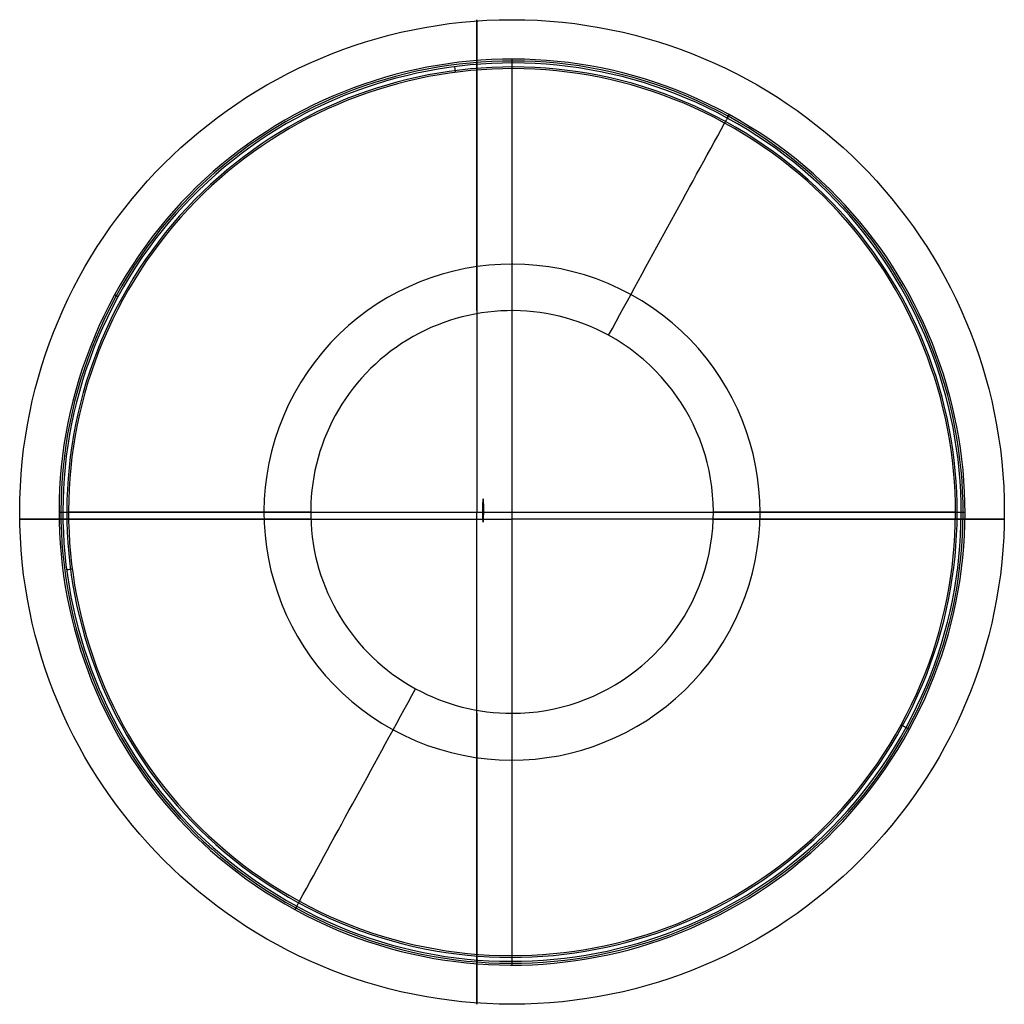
# Model space of a CAD drawing. Extents: x -58 to 67, y -62 to 63.
import ezdxf

# ---------------------------------------------------------------- set-up
doc = ezdxf.new("R2010")
doc.units = 0
doc.layers.add('THE_PHILOSOPHICAL_EGG_COLL', color=7, linetype='CONTINUOUS')

msp = doc.modelspace()

# ---------------------------------------------------------------- linework, layer by layer
at = {"layer": 'THE_PHILOSOPHICAL_EGG_COLL'}
for p, q in [((4.48, -56.6, -41.94), (4.48, 58.4, -41.94)), ((32.05, 51.37, -41.94), (31.81, 50.94, -7.73)), ((31.81, 50.94, -7.73), (32.05, 51.37, -41.94)), ((-45.55, 28.24, -7.73), (-45.98, 28.47, -41.94)), ((-53.02, 0.9, -41.94), (61.98, 0.9, -41.94)), ((54.51, -26.43, -7.73), (54.94, -26.66, -41.94)), ((-22.85, -49.13, -7.73), (-23.09, -49.56, -41.94))]:
    msp.add_line(p, q, dxfattribs=at)
at = {"layer": 'THE_PHILOSOPHICAL_EGG_COLL', "extrusion": (1, -1.38362e-13, 3.47893e-13)}
msp.add_lwpolyline([(26.49, -18.03), (27.52, -17.44), (28.54, -16.83), (29.56, -16.2), (30.57, -15.54), (31.57, -14.85), (32.57, -14.14), (33.55, -13.41), (34.53, -12.65), (35.5, -11.87), (36.46, -11.06), (37.41, -10.23), (38.34, -9.38), (39.27, -8.51), (40.18, -7.61), (41.08, -6.69), (41.97, -5.75), (42.84, -4.79), (43.7, -3.81), (44.54, -2.81), (45.37, -1.79), (46.19, -0.75), (46.98, 0.31), (47.76, 1.38), (48.53, 2.48), (49.27, 3.59), (50, 4.71), (51.41, 7.01), (52.74, 9.37), (54, 11.77), (55.18, 14.22), (56.28, 16.71), (57.3, 19.24), (58.24, 21.79), (59.09, 24.36), (59.87, 26.96), (60.57, 29.56), (61.19, 32.17), (61.73, 34.78), (62.19, 37.39), (62.57, 39.98), (62.88, 42.57), (63.12, 45.14), (63.29, 47.68), (63.39, 50.2), (63.42, 52.69), (63.4, 54.41), (63.36, 56.14), (63.28, 57.89), (63.16, 59.65), (63.02, 61.42), (62.84, 63.2), (62.62, 64.99), (62.37, 66.79), (62.09, 68.59), (61.76, 70.4), (61.4, 72.2), (61, 74.01), (60.57, 75.82), (60.09, 77.62), (59.58, 79.42), (59.03, 81.21), (58.44, 83), (57.81, 84.77), (57.14, 86.53), (56.44, 88.28), (55.69, 90.01), (54.91, 91.73), (54.09, 93.42), (53.23, 95.1), (52.34, 96.74), (51.41, 98.37), (50.44, 99.97), (49.44, 101.53), (48.41, 103.07), (47.34, 104.58), (46.24, 106.05), (45.11, 107.49), (43.95, 108.89), (42.77, 110.25), (41.55, 111.57), (40.31, 112.85), (39.05, 114.09), (37.76, 115.29), (36.45, 116.45), (35.12, 117.55), (33.77, 118.62), (32.4, 119.63), (31.02, 120.61), (29.62, 121.53), (28.21, 122.4), (26.79, 123.23), (25.36, 124.01), (23.92, 124.75), (22.48, 125.43), (21.03, 126.07), (19.57, 126.65), (18.11, 127.2), (16.66, 127.69), (15.2, 128.14), (13.74, 128.54), (12.29, 128.89), (10.84, 129.2), (9.4, 129.47), (7.96, 129.69), (6.53, 129.87), (5.11, 130.01), (3.7, 130.11), (2.3, 130.17), (0.92, 130.19)], dxfattribs=at)
at = {"layer": 'THE_PHILOSOPHICAL_EGG_COLL', "extrusion": (0.999786, -0.003359, 0.020388)}
msp.add_lwpolyline([(2.41, -38.99, -1.002252), (-0.19, -40.4, -0.997942)], format="xyb", close=True, dxfattribs=at)
at = {"layer": 'THE_PHILOSOPHICAL_EGG_COLL', "extrusion": (1.38379e-13, 1, 1.21933e-13)}
msp.add_lwpolyline([(21.08, -18.03), (22.11, -17.45), (23.14, -16.84), (24.15, -16.2), (25.16, -15.54), (26.17, -14.86), (27.16, -14.15), (28.15, -13.41), (29.13, -12.66), (30.1, -11.87), (31.06, -11.07), (32, -10.24), (32.94, -9.39), (33.87, -8.51), (34.78, -7.62), (35.68, -6.7), (36.57, -5.76), (37.44, -4.8), (38.3, -3.82), (39.14, -2.82), (39.97, -1.79), (40.79, -0.75), (41.58, 0.3), (42.36, 1.38), (43.13, 2.47), (43.88, 3.58), (44.61, 4.71), (46.01, 7.01), (47.34, 9.36), (48.6, 11.77), (49.78, 14.22), (50.88, 16.71), (51.9, 19.23), (52.84, 21.78), (53.7, 24.36), (54.48, 26.95), (55.17, 29.56), (55.79, 32.17), (56.33, 34.78), (56.79, 37.39), (57.18, 39.98), (57.49, 42.57), (57.72, 45.13), (57.89, 47.68), (57.99, 50.2), (58.02, 52.69), (58.01, 54.41), (57.96, 56.14), (57.88, 57.89), (57.77, 59.65), (57.62, 61.42), (57.44, 63.2), (57.23, 64.99), (56.98, 66.79), (56.69, 68.59), (56.37, 70.4), (56.01, 72.2), (55.61, 74.01), (55.17, 75.82), (54.7, 77.62), (54.18, 79.42), (53.63, 81.21), (53.04, 83), (52.41, 84.77), (51.75, 86.53), (51.04, 88.28), (50.29, 90.01), (49.51, 91.73), (48.69, 93.42), (47.83, 95.1), (46.94, 96.74), (46.01, 98.37), (45.04, 99.97), (44.04, 101.53), (43.01, 103.07), (41.94, 104.58), (40.84, 106.05), (39.72, 107.49), (38.56, 108.89), (37.37, 110.25), (36.16, 111.57), (34.91, 112.85), (33.65, 114.09), (32.36, 115.29), (31.05, 116.45), (29.72, 117.55), (28.37, 118.62), (27.01, 119.63), (25.62, 120.61), (24.23, 121.53), (22.82, 122.4), (21.4, 123.23), (19.97, 124.01), (18.53, 124.75), (17.08, 125.43), (15.63, 126.07), (14.18, 126.65), (12.72, 127.2), (11.26, 127.69), (9.8, 128.14), (8.35, 128.54), (6.89, 128.89), (5.45, 129.2), (4, 129.47), (2.57, 129.69), (1.14, 129.87), (-0.28, 130.01), (-1.69, 130.11), (-3.09, 130.17), (-4.48, 130.19)], dxfattribs=at)
at = {"layer": 'THE_PHILOSOPHICAL_EGG_COLL', "extrusion": (1, -1.42268e-13, 2.31721e-13)}
msp.add_lwpolyline([(-24.64, -18.04), (-25.67, -17.45), (-26.69, -16.84), (-27.71, -16.21), (-28.72, -15.55), (-29.72, -14.86), (-30.72, -14.15), (-31.7, -13.42), (-32.68, -12.66), (-33.65, -11.88), (-34.61, -11.07), (-35.56, -10.25), (-36.5, -9.39), (-37.42, -8.52), (-38.33, -7.62), (-39.23, -6.7), (-40.12, -5.76), (-41, -4.8), (-41.85, -3.82), (-42.7, -2.82), (-43.53, -1.8), (-44.34, -0.76), (-45.14, 0.3), (-45.92, 1.37), (-46.69, 2.47), (-47.43, 3.58), (-48.16, 4.7), (-49.57, 7), (-50.9, 9.36), (-52.16, 11.76), (-53.34, 14.21), (-54.44, 16.7), (-55.46, 19.23), (-56.4, 21.78), (-57.26, 24.36), (-58.04, 26.95), (-58.73, 29.55), (-59.35, 32.16), (-59.89, 34.78), (-60.35, 37.38), (-60.74, 39.98), (-61.05, 42.57), (-61.28, 45.13), (-61.45, 47.68), (-61.55, 50.2), (-61.58, 52.69), (-61.57, 54.41), (-61.52, 56.14), (-61.44, 57.89), (-61.33, 59.65), (-61.18, 61.42), (-61, 63.2), (-60.79, 64.99), (-60.54, 66.79), (-60.25, 68.59), (-59.93, 70.4), (-59.57, 72.2), (-59.17, 74.01), (-58.73, 75.82), (-58.26, 77.62), (-57.75, 79.42), (-57.19, 81.21), (-56.6, 83), (-55.97, 84.77), (-55.31, 86.53), (-54.6, 88.28), (-53.86, 90.01), (-53.07, 91.73), (-52.25, 93.42), (-51.39, 95.1), (-50.5, 96.74), (-49.57, 98.37), (-48.6, 99.97), (-47.6, 101.53), (-46.57, 103.07), (-45.5, 104.58), (-44.41, 106.05), (-43.28, 107.49), (-42.12, 108.89), (-40.93, 110.25), (-39.72, 111.57), (-38.48, 112.85), (-37.21, 114.09), (-35.92, 115.29), (-34.61, 116.45), (-33.28, 117.55), (-31.93, 118.62), (-30.57, 119.63), (-29.19, 120.61), (-27.79, 121.53), (-26.38, 122.4), (-24.96, 123.23), (-23.53, 124.01), (-22.09, 124.75), (-20.64, 125.43), (-19.19, 126.07), (-17.74, 126.65), (-16.28, 127.2), (-14.82, 127.69), (-13.36, 128.14), (-11.91, 128.54), (-10.46, 128.89), (-9.01, 129.2), (-7.56, 129.47), (-6.13, 129.69), (-4.7, 129.87), (-3.28, 130.01), (-1.87, 130.11), (-0.47, 130.17), (0.92, 130.19)], dxfattribs=at)
at = {"layer": 'THE_PHILOSOPHICAL_EGG_COLL', "extrusion": (1.38394e-13, 1, 2.87016e-14)}
msp.add_lwpolyline([(-30.04, -18.03), (-31.07, -17.45), (-32.09, -16.84), (-33.11, -16.2), (-34.12, -15.54), (-35.12, -14.86), (-36.12, -14.15), (-37.11, -13.41), (-38.09, -12.66), (-39.05, -11.87), (-40.01, -11.07), (-40.96, -10.24), (-41.9, -9.39), (-42.82, -8.51), (-43.74, -7.62), (-44.64, -6.7), (-45.52, -5.76), (-46.4, -4.8), (-47.26, -3.82), (-48.1, -2.82), (-48.93, -1.8), (-49.74, -0.76), (-50.54, 0.3), (-51.32, 1.38), (-52.09, 2.47), (-52.83, 3.58), (-53.56, 4.71), (-54.97, 7.01), (-56.3, 9.36), (-57.56, 11.77), (-58.74, 14.22), (-59.84, 16.71), (-60.86, 19.23), (-61.8, 21.78), (-62.65, 24.36), (-63.43, 26.95), (-64.13, 29.56), (-64.75, 32.17), (-65.29, 34.78), (-65.75, 37.38), (-66.13, 39.98), (-66.44, 42.57), (-66.68, 45.13), (-66.85, 47.68), (-66.95, 50.2), (-66.98, 52.69), (-66.96, 54.41), (-66.92, 56.14), (-66.84, 57.89), (-66.73, 59.65), (-66.58, 61.42), (-66.4, 63.2), (-66.19, 64.99), (-65.94, 66.79), (-65.65, 68.59), (-65.33, 70.4), (-64.96, 72.2), (-64.57, 74.01), (-64.13, 75.82), (-63.66, 77.62), (-63.14, 79.42), (-62.59, 81.21), (-62, 83), (-61.37, 84.77), (-60.7, 86.53), (-60, 88.28), (-59.25, 90.01), (-58.47, 91.73), (-57.65, 93.42), (-56.79, 95.1), (-55.9, 96.74), (-54.97, 98.37), (-54, 99.97), (-53, 101.53), (-51.97, 103.07), (-50.9, 104.58), (-49.8, 106.05), (-48.67, 107.49), (-47.51, 108.89), (-46.33, 110.25), (-45.11, 111.57), (-43.87, 112.85), (-42.61, 114.09), (-41.32, 115.29), (-40.01, 116.45), (-38.68, 117.55), (-37.33, 118.62), (-35.96, 119.63), (-34.58, 120.61), (-33.18, 121.53), (-31.78, 122.4), (-30.35, 123.23), (-28.92, 124.01), (-27.48, 124.75), (-26.04, 125.43), (-24.59, 126.07), (-23.13, 126.65), (-21.68, 127.2), (-20.22, 127.69), (-18.76, 128.14), (-17.3, 128.54), (-15.85, 128.89), (-14.4, 129.2), (-12.96, 129.47), (-11.52, 129.69), (-10.09, 129.87), (-8.67, 130.01), (-7.27, 130.11), (-5.87, 130.17), (-4.48, 130.19)], dxfattribs=at)
at = {"layer": 'THE_PHILOSOPHICAL_EGG_COLL'}
msp.add_circle((4.48, 0.92, 52.69), 62.5, dxfattribs=at)
for centre, radius, start, end in [((4.48, 0.9, -41.94), 57.5, 61.3521, 241.3521), ((4.48, 0.9, -24.83), 57.26, 61.3521, 241.3521), ((4.48, 0.9, -7.73), 57.01, 61.3521, 241.3521), ((4.48, 0.9, -7.23), 56.51, 61.3521, 241.3521), ((4.48, 0.9, -7.29), 56.29, 61.3521, 241.3521), ((4.48, 0.9, -41.94), 57.5, 241.3521, 61.3521), ((4.48, 0.9, -24.83), 57.26, 241.3521, 61.3521), ((4.48, 0.9, -7.73), 57.01, 241.3521, 61.3521), ((4.48, 0.9, -7.23), 56.51, 241.3521, 61.3521), ((4.48, 0.9, -7.29), 56.29, 241.3521, 61.3521), ((4.48, 0.9, -16.65), 31.48, 61.3521, 241.3521), ((4.48, 0.9, -16.65), 31.48, 241.3521, 61.3521)]:
    msp.add_arc(centre, radius, start, end, dxfattribs=at)
at = {"layer": 'THE_PHILOSOPHICAL_EGG_COLL', "extrusion": (0.991778, 0.127967, -1.79242e-13)}
msp.add_arc((56.84, -7.73, 4.56), 0.5, 0.8171, 116.7628, dxfattribs=at)
at = {"layer": 'THE_PHILOSOPHICAL_EGG_COLL', "extrusion": (1, -4.37364e-14, -6.93985e-13)}
msp.add_arc((0.9, 104.33, 4.48), 125, 281.81, 296.7627, dxfattribs=at)
at = {"layer": 'THE_PHILOSOPHICAL_EGG_COLL', "extrusion": (0.877583, -0.479426, 1.00114e-12)}
msp.add_arc((2.94, 104.33, 3.5), 125, 281.8086, 296.7627, dxfattribs=at)
at = {"layer": 'THE_PHILOSOPHICAL_EGG_COLL', "extrusion": (0.877583, -0.479426, -1.43973e-12)}
msp.add_arc((59.45, -7.73, 3.5), 0.5, 0.8171, 116.7628, dxfattribs=at)
at = {"layer": 'THE_PHILOSOPHICAL_EGG_COLL', "extrusion": (0.877583, -0.479426, 8.73604e-14)}
msp.add_arc((59.45, -7.73, 3.5), 0.5, 0.8171, 116.7628, dxfattribs=at)
at = {"layer": 'THE_PHILOSOPHICAL_EGG_COLL', "extrusion": (8.83832e-06, -0.000169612, 1)}
msp.add_arc((4.48, 0.92, -18.03), 25.56, 61.3277, 241.3765, dxfattribs=at)
at = {"layer": 'THE_PHILOSOPHICAL_EGG_COLL', "extrusion": (8.86699e-06, -0.000169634, 1)}
msp.add_arc((4.48, 0.92, -18.03), 25.56, 270.0009, 61.3277, dxfattribs=at)
at = {"layer": 'THE_PHILOSOPHICAL_EGG_COLL', "extrusion": (4.38718e-14, 1, -6.93727e-13)}
msp.add_arc((-4.48, 104.33, 0.9), 125, 281.8008, 296.7627, dxfattribs=at)
at = {"layer": 'THE_PHILOSOPHICAL_EGG_COLL', "extrusion": (1.76536e-13, 1, 9.75354e-14)}
msp.add_arc((-4.48, 104.33, 0.9), 125, 243.2373, 258.2002, dxfattribs=at)
at = {"layer": 'THE_PHILOSOPHICAL_EGG_COLL', "extrusion": (-0.127967, 0.991778, -1.79242e-13)}
msp.add_arc((51.95, -7.73, 0.32), 0.5, 0.8171, 116.7628, dxfattribs=at)
at = {"layer": 'THE_PHILOSOPHICAL_EGG_COLL', "extrusion": (0.877583, -0.479426, -1.64502e-12)}
msp.add_arc((2.94, 104.33, 3.5), 125, 243.2373, 258.208, dxfattribs=at)
at = {"layer": 'THE_PHILOSOPHICAL_EGG_COLL', "extrusion": (8.81722e-06, -0.000169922, 1)}
msp.add_arc((4.48, 0.92, -18.03), 25.56, 241.3765, 270.0009, dxfattribs=at)
at = {"layer": 'THE_PHILOSOPHICAL_EGG_COLL', "extrusion": (1, -1.76696e-13, 9.7089e-14)}
msp.add_arc((0.9, 104.33, 4.48), 125, 243.2373, 258.2094, dxfattribs=at)
at = {"layer": 'THE_PHILOSOPHICAL_EGG_COLL', "extrusion": (0.479426, 0.877583, -8.73604e-14)}
msp.add_arc((-60.01, -7.73, 2.94), 0.5, 63.2372, 179.1829, dxfattribs=at)
at = {"layer": 'THE_PHILOSOPHICAL_EGG_COLL', "extrusion": (0.877583, -0.479426, 7.38784e-12)}
msp.add_arc((-53.57, -7.73, 3.5), 0.5, 63.2372, 179.1829, dxfattribs=at)

doc.saveas('drawing.dxf')
